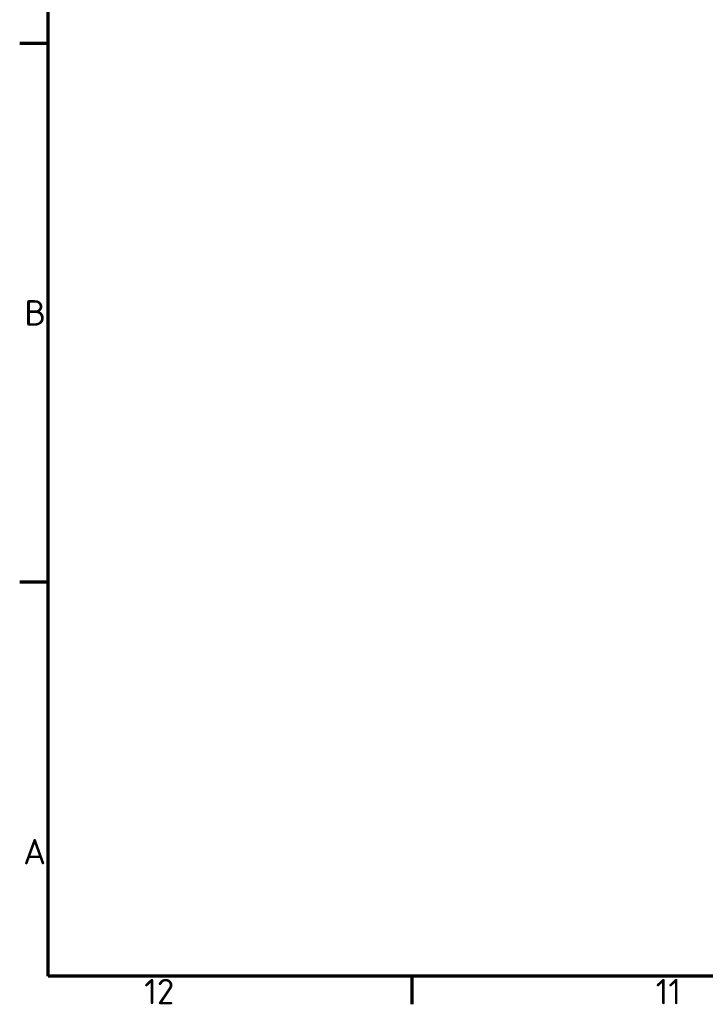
# Model space of a CAD drawing. Header units: millimetres. Extents: x 0 to 4638, y -120 to 1188.
# Tile 1 of 153: x 32 to 221, y 32 to 304. Entities that reach past the tile are written whole.
import ezdxf

# ---------------------------------------------------------------- set-up
doc = ezdxf.new("R2010")
doc.units = ezdxf.units.MM
doc.header["$LTSCALE"] = 2
doc.layers.get('0').update_dxf_attribs({"lineweight": 25})
doc.layers.add('Rahmen (ISO)', color=7, linetype='Continuous', lineweight=70)
doc.styles.add('Notiztext (DIN)', font='isocpeur.ttf')

# ---------------------------------------------------------------- blocks, each defined once
blk = doc.blocks.new('Ränder Vorgaberahmen')
at = {"layer": 'Rahmen (ISO)'}
for p, q in [((20, 148.5), (16.1, 148.5)), ((20, 74.25), (16.1, 74.25)), ((70.08, 20), (70.08, 16.1))]:
    blk.add_line(p, q, dxfattribs=at)
at = {"layer": 'Rahmen (ISO)', "flags": 128}
blk.add_lwpolyline([(20, 20), (20, 574), (821, 574), (821, 20), (20, 20)], dxfattribs=at)
at = {"layer": 'Rahmen (ISO)', "char_height": 3.5, "attachment_point": 7, "style": 'Notiztext (DIN)'}
for s, insert in [('B', (16.75, 109.63)), ('A', (16.58, 35.38)), ('12', (33.24, 16.1)), ('11', (103.67, 16.1))]:
    blk.add_mtext(s, dxfattribs=dict(at, insert=insert))

msp = doc.modelspace()

# ---------------------------------------------------------------- block references
at = {"xscale": 2, "yscale": 2, "zscale": 2}
msp.add_blockref('Ränder Vorgaberahmen', (0, 0), dxfattribs=at)

doc.saveas('drawing.dxf')
